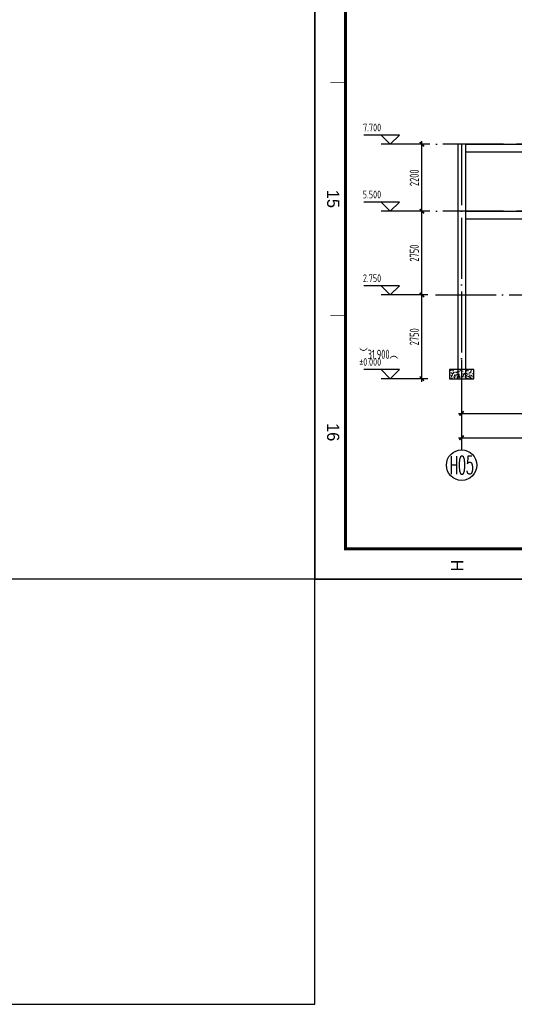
# Model space of a CAD drawing. Extents: x -294221 to 474257, y -25219 to 114942.
# Tile 30 of 70: x 6709 to 22967, y -25219 to 7124. Entities that reach past the tile are written whole.
import ezdxf
from ezdxf.enums import TextEntityAlignment as Align

# ---------------------------------------------------------------- set-up
doc = ezdxf.new("R2010")
doc.units = 0
doc.header["$LTSCALE"] = 1000
doc.linetypes.add('DOTE', pattern=[2.42, 2, -0.2, 0.02, -0.2])
for name, color, linetype in [('1-ZHMH-图名', 7, 'Continuous'), ('AXIS', 7, 'Continuous'), ('AXIS_DIM', 3, 'Continuous'), ('AXIS_NUM', 7, 'Continuous'), ('BORDER', 7, 'Continuous'), ('DIM', 3, 'Continuous'), ('gj2', 4, 'Continuous'), ('text', 7, 'Continuous'), ('THIN', 7, 'Continuous'), ('柱构件', 2, 'Continuous')]:
    doc.layers.add(name, color=color, linetype=linetype)
doc.styles.add('QC_宋体', font='txt')
doc.styles.add('TSSD_Axis', font='complex.shx', dxfattribs={"width": 0.7, "bigfont": 'hztxt.shx'})
doc.styles.add('TSSD_Dimension', font='tssdeng.shx', dxfattribs={"width": 0.7, "bigfont": 'hztxt.shx'})
doc.styles.add('TSSD_Label', font='tssdeng.shx', dxfattribs={"width": 0.7, "bigfont": 'hztxt.shx'})
doc.styles.add('TSSD_Rein', font='Tssdeng.shx', dxfattribs={"width": 0.7, "bigfont": '@@tssdchn.shx'})
doc.dimstyles.new('TSSD_100_100$0', dxfattribs={"dimtxt": 300, "dimasz": 100, "dimexe": 100, "dimexo": 250, "dimgap": 100, "dimtad": 1, "dimdec": 0, "dimrnd": 0.001, "dimzin": 0, "dimdsep": 46, "dimtxsty": 'TSSD_Dimension', "dimblk": 'ARCHTICK', "dimcen": 0, "dimdle": 100, "dimclrt": 7, "dimadec": 0, "dimazin": 0, "dimtfac": 1, "dimtdec": 0, "dimtix": 1, "dimtmove": 2, "dimatfit": 3, "dimldrblk": 'ARCHTICK', "dimfxl": 0, "dimtolj": 1, "dimtzin": 0, "dimarcsym": 0})

# ---------------------------------------------------------------- blocks, each defined once
blk = doc.blocks.new('_ArchTick')
at = {"color": 0, "linetype": 'ByBlock', "const_width": 0.5}
blk.add_lwpolyline([(-0.71, -0.71), (0.71, 0.71)], dxfattribs=at)
blk = doc.blocks.new('*D249')
at = {"layer": 'Defpoints', "color": 0}
for p in [(19929, 3032), (20374, 3032), (20374, 832)]:
    blk.add_point(p, dxfattribs=at)
at = {"layer": 'DIM', "color": 0, "lineweight": -2}
for p, q in [((20124, 3032), (19829, 3032)), ((19929, 732), (19929, 3132)), ((20124, 832), (19829, 832))]:
    blk.add_line(p, q, dxfattribs=at)
at = {"layer": 'DIM', "color": 0, "lineweight": -2, "xscale": 99.99999810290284, "yscale": 99.99999810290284, "zscale": 99.99999810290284}
for p, rotation in [((19929, 3032), 90), ((19929, 832), 270)]:
    blk.add_blockref('_ArchTick', p, dxfattribs=dict(at, rotation=rotation))
at = {"layer": 'DIM', "color": 7, "insert": (19679, 1932), "char_height": 300, "attachment_point": 5, "rotation": 90, "style": 'TSSD_Dimension'}
blk.add_mtext('\\A1;2200', dxfattribs=at)
blk = doc.blocks.new('*D250')
at = {"layer": 'Defpoints', "color": 0}
for p in [(19929, 832), (20374, 832), (20374, -1918)]:
    blk.add_point(p, dxfattribs=at)
at = {"layer": 'DIM', "color": 0, "lineweight": -2}
for p, q in [((20124, 832), (19829, 832)), ((19929, -2018), (19929, 932)), ((20124, -1918), (19829, -1918))]:
    blk.add_line(p, q, dxfattribs=at)
at = {"layer": 'DIM', "color": 0, "lineweight": -2, "xscale": 99.99999810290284, "yscale": 99.99999810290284, "zscale": 99.99999810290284}
for p, rotation in [((19929, 832), 90), ((19929, -1918), 270)]:
    blk.add_blockref('_ArchTick', p, dxfattribs=dict(at, rotation=rotation))
at = {"layer": 'DIM', "color": 7, "insert": (19679, -543), "char_height": 300, "attachment_point": 5, "rotation": 90, "style": 'TSSD_Dimension'}
blk.add_mtext('\\A1;2750', dxfattribs=at)
blk = doc.blocks.new('*D251')
at = {"layer": 'Defpoints', "color": 0}
for p in [(19929, -1918), (20374, -1918), (20374, -4668)]:
    blk.add_point(p, dxfattribs=at)
at = {"layer": 'DIM', "color": 0, "lineweight": -2}
for p, q in [((20124, -1918), (19829, -1918)), ((19929, -4768), (19929, -1818)), ((20124, -4668), (19829, -4668))]:
    blk.add_line(p, q, dxfattribs=at)
at = {"layer": 'DIM', "color": 0, "lineweight": -2, "xscale": 99.99999810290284, "yscale": 99.99999810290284, "zscale": 99.99999810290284}
for p, rotation in [((19929, -1918), 90), ((19929, -4668), 270)]:
    blk.add_blockref('_ArchTick', p, dxfattribs=dict(at, rotation=rotation))
at = {"layer": 'DIM', "color": 7, "insert": (19679, -3293), "char_height": 300, "attachment_point": 5, "rotation": 90, "style": 'TSSD_Dimension'}
blk.add_mtext('\\A1;2750', dxfattribs=at)
blk = doc.blocks.new('ts_axno')
at = {"color": 0, "linetype": 'ByBlock', "lineweight": -2}
blk.add_circle((0, 0), 0.5, dxfattribs=at)
at = {"color": 0, "linetype": 'ByBlock', "lineweight": -2, "style": 'TSSD_Axis', "width": 0.7}
blk.add_attdef('A', text='', height=0.6, dxfattribs=at).set_placement((0, 0), align=Align.MIDDLE_CENTER)
blk = doc.blocks.new('*D258')
at = {"layer": 'AXIS_DIM', "color": 0, "lineweight": -2}
for p, q in [((21234, -4297), (21234, -6708)), ((48234, -4297), (48234, -6708)), ((21134, -6608), (48334, -6608))]:
    blk.add_line(p, q, dxfattribs=at)
at = {"layer": 'Defpoints', "color": 0}
for p in [(21234, -4047), (48234, -4047), (48234, -6608)]:
    blk.add_point(p, dxfattribs=at)
at = {"layer": 'AXIS_DIM', "color": 0, "lineweight": -2, "xscale": 99.99999810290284, "yscale": 99.99999810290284, "zscale": 99.99999810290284, "rotation": 180}
blk.add_blockref('_ArchTick', (21234, -6608), dxfattribs=at)
at = {"layer": 'AXIS_DIM', "color": 0, "lineweight": -2, "xscale": 99.99999810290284, "yscale": 99.99999810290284, "zscale": 99.99999810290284}
blk.add_blockref('_ArchTick', (48234, -6608), dxfattribs=at)
at = {"layer": 'AXIS_DIM', "color": 7, "insert": (34734, -6358), "char_height": 300, "attachment_point": 5, "style": 'TSSD_Dimension'}
blk.add_mtext('\\A1;27000', dxfattribs=at)
blk = doc.blocks.new('*D261')
at = {"layer": 'Defpoints', "color": 0}
for p in [(21234, -4047), (27234, -4047), (27234, -5808)]:
    blk.add_point(p, dxfattribs=at)
at = {"layer": 'DIM', "color": 0, "lineweight": -2}
for p, q in [((21234, -4297), (21234, -5908)), ((27234, -4297), (27234, -5908)), ((21134, -5808), (27334, -5808))]:
    blk.add_line(p, q, dxfattribs=at)
at = {"layer": 'DIM', "color": 0, "lineweight": -2, "xscale": 99.99999810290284, "yscale": 99.99999810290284, "zscale": 99.99999810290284, "rotation": 180}
blk.add_blockref('_ArchTick', (21234, -5808), dxfattribs=at)
at = {"layer": 'DIM', "color": 0, "lineweight": -2, "xscale": 99.99999810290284, "yscale": 99.99999810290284, "zscale": 99.99999810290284}
blk.add_blockref('_ArchTick', (27234, -5808), dxfattribs=at)
at = {"layer": 'DIM', "color": 7, "insert": (24234, -5558), "char_height": 300, "attachment_point": 5, "style": 'TSSD_Dimension'}
blk.add_mtext('\\A1;6000', dxfattribs=at)
blk = doc.blocks.new('A1+0.5E图框')
for points, const_width in [([(0, 0), (1261, 0), (1261, 594), (0, 594)], 0.5), ([(25, 10), (1251, 10), (1251, 584), (25, 584)], 1)]:
    blk.add_lwpolyline(points, close=True, dxfattribs=dict(const_width=const_width))
at = {"const_width": 0.2}
for points in [[(1097.75, 10), (1097.75, 5)], [(1174.38, 10), (1174.38, 5)]]:
    blk.add_lwpolyline(points, dxfattribs=at)
at = {"style": 'QC_宋体'}
for s, p in [('H', (1256.5, 46.71)), ('15', (1136.06, 6)), ('16', (1212.69, 6))]:
    blk.add_text(s, height=4, dxfattribs=at).set_placement(p, align=Align.MIDDLE_CENTER)

msp = doc.modelspace()

# ---------------------------------------------------------------- hatches: boundary and pattern name
at = {"layer": 'AXIS_NUM'}
h = msp.add_hatch(dxfattribs=at)
h.set_pattern_fill('AR-CONC', color=256)
h.set_pattern_definition([(50, (874.06, 57588.4), (182.18467, -15.9391), [19.05, -209.55]), (355, (874.06, 57588.4), (-35.2428, 191.05664), [15.24, -167.64]), (100.451, (889.24, 57587.07), (146.9425, 175.1167), [16.19, -178.09]), (46.1842, (874.06, 57639.2), (271.079, -42.0423), [28.575, -314.325]), (96.6356, (896.65, 57635.7), (237.4042, 247.4256), [24.285, -267.135]), (351.184, (874.06, 57639.2), (237.4046, 247.4251), [22.86, -251.46]), (21, (899.46, 57626.5), (151.61488, -102.2655), [19.05, -209.55]), (326, (899.46, 57626.5), (61.80203, 184.18796), [15.24, -167.64]), (71.4514, (912.1, 57617.98), (213.4165, 81.92286), [16.19, -178.09]), (37.5, (874.06, 57588.4), (3.0886, 84.55504), [0, -165.608, 0, -170.18, 0, -168.275]), (7.5, (874.06, 57588.4), (66.81966, 100.18057), [0, -97.028, 0, -161.798, 0, -64.135]), (327.5, (817.417, 57588.4), (135.59059, -5.728744), [0, -63.5, 0, -198.12, 0, -262.89]), (317.5, (792.02, 57588.4), (148.12918, 25.4265), [0, -82.55, 0, -131.572, 0, -186.69])])
h.paths.add_polyline_path([(20834.188, -4667.731), (21634.188, -4667.731), (21634.188, -4367.731), (20834.188, -4367.731)])

# ---------------------------------------------------------------- linework, layer by layer
at = {"layer": '1-ZHMH-图名'}
msp.add_lwpolyline([(16414.523, -11257.991), (910.104, -11257.991), (910.104, -25219.364), (16414.523, -25219.364)], close=True, dxfattribs=at)
at = {"layer": 'AXIS', "color": 1, "linetype": 'DOTE'}
for p, q in [((49234.188, 3032.269, -4116055.186), (19793.566, 3032.269, -4116055.186)), ((21234.188, 3032.269, -4116055.186), (21234.188, -4667.731, -4116055.186)), ((49234.188, 832.269, -4116055.186), (19793.566, 832.269, -4116055.186)), ((20374.077, -1917.731, -4116055.186), (49245.354, -1917.731, -4116055.186))]:
    msp.add_line(p, q, dxfattribs=at)
at = {"layer": 'AXIS_NUM'}
msp.add_line((21234.189, -4047.104, -4116055.186), (21234.189, -7008.13, -4116055.186), dxfattribs=at)
at = {"layer": 'AXIS_NUM', "elevation": -4116055.186}
msp.add_lwpolyline([(20834.188, -4667.731), (21634.188, -4667.731), (21634.188, -4367.731), (20834.188, -4367.731)], close=True, dxfattribs=at)
at = {"layer": 'BORDER'}
msp.add_lwpolyline([(16414.523, -11257.991), (16414.523, 114942.009), (75814.523, 114942.009), (75814.523, -11257.991)], close=True, dxfattribs=at)
at = {"layer": 'BORDER', "const_width": 50}
msp.add_lwpolyline([(17414.523, -10257.991), (17414.523, 112442.009), (74814.523, 112442.009), (74814.523, -10257.991)], close=True, dxfattribs=at)
at = {"layer": 'gj2'}
for p, q in [((21359.188, 3032.269, -4116055.186), (30359.188, 3032.269, -4116055.186)), ((21359.188, 2782.269, -4116055.186), (27109.188, 2782.269, -4116055.186)), ((21359.188, 832.269, -4116055.186), (27109.188, 832.269, -4116055.186)), ((21359.188, 582.269, -4116055.186), (27109.188, 582.269, -4116055.186))]:
    msp.add_line(p, q, dxfattribs=at)
at = {"layer": 'THIN'}
for p, q in [((18590.789, 3332.269, -4116055.186), (18025.405, 3332.269, -4116055.186)), ((18890.789, 3032.269, -4116055.186), (18590.789, 3332.269, -4116055.186)), ((19190.789, 3332.269, -4116055.186), (18590.789, 3332.269, -4116055.186)), ((18890.789, 3032.269, -4116055.186), (19190.789, 3332.269, -4116055.186)), ((19929.107, 3032.269, -4116055.186), (18590.789, 3032.269, -4116055.186)), ((18890.789, 3032.269, -4116055.186), (18890.789, 3032.269, -4116055.186)), ((18590.789, 1132.269, -4116055.186), (18025.405, 1132.269, -4116055.186)), ((18890.789, 832.269, -4116055.186), (18590.789, 1132.269, -4116055.186)), ((19190.789, 1132.269, -4116055.186), (18590.789, 1132.269, -4116055.186)), ((18890.789, 832.269, -4116055.186), (19190.789, 1132.269, -4116055.186)), ((19929.107, 832.269, -4116055.186), (18590.789, 832.269, -4116055.186)), ((18890.789, 832.269, -4116055.186), (18890.789, 832.269, -4116055.186)), ((18590.789, -1617.731, -4116055.186), (18025.405, -1617.731, -4116055.186)), ((18890.789, -1917.731, -4116055.186), (18590.789, -1617.731, -4116055.186)), ((19190.789, -1617.731, -4116055.186), (18590.789, -1617.731, -4116055.186)), ((19929.107, -1917.731, -4116055.186), (18590.789, -1917.731, -4116055.186)), ((18890.789, -1917.731, -4116055.186), (19190.789, -1617.731, -4116055.186)), ((18890.789, -1917.731, -4116055.186), (18890.789, -1917.731, -4116055.186)), ((18590.789, -4367.731, -4116055.186), (18025.405, -4367.731, -4116055.186)), ((18890.789, -4667.731, -4116055.186), (18590.789, -4367.731, -4116055.186)), ((19190.789, -4367.731, -4116055.186), (18590.789, -4367.731, -4116055.186)), ((18890.789, -4667.731, -4116055.186), (19190.789, -4367.731, -4116055.186)), ((19929.107, -4667.731, -4116055.186), (18590.789, -4667.731, -4116055.186)), ((18890.789, -4667.731, -4116055.186), (18890.789, -4667.731, -4116055.186))]:
    msp.add_line(p, q, dxfattribs=at)
at = {"layer": '柱构件'}
for p, q in [((21109.188, 3032.269, -4116055.186), (21109.188, -4667.731, -4116055.186)), ((21359.188, 3032.269, -4116055.186), (21359.188, -4667.731, -4116055.186))]:
    msp.add_line(p, q, dxfattribs=at)

# ---------------------------------------------------------------- block references
at = {"xscale": 100, "yscale": 100, "zscale": 100, "rotation": 270}
msp.add_blockref('A1+0.5E图框', (16414.523, 114842.009), dxfattribs=at)
at = {"layer": 'AXIS_NUM'}
ref = msp.add_blockref('ts_axno', (21234.189, -7508.13, -4116055.186), dxfattribs=dict(at, xscale=999.9999810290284, yscale=999.9999810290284, zscale=999.9999810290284))
ref.add_attrib('A1', 'H05', dxfattribs={"height": 600, "style": 'TSSD_Axis', "width": 0.5}).set_placement((21234.189, -7508.13, -4116055.186), align=Align.MIDDLE_CENTER)

# ---------------------------------------------------------------- texts
at = {"layer": 'text', "color": 2, "style": 'TSSD_Rein', "width": 0.7}
msp.add_text('（31.900）', height=300, dxfattribs=at).set_placement((17872.178, -4016.836, -4116055.186))
at = {"layer": 'THIN', "style": 'TSSD_Label', "width": 0.7}
for s, p in [('7.700', (18590.789, 3382.269, -4116055.186)), ('5.500', (18590.789, 1182.269, -4116055.186)), ('2.750', (18590.789, -1567.731, -4116055.186)), ('±0.000', (18590.789, -4317.731, -4116055.186))]:
    msp.add_text(s, height=250, dxfattribs=at).set_placement(p, align=Align.BOTTOM_RIGHT)

# ---------------------------------------------------------------- dimensions: what is measured, and where the dimension line sits
at = {"layer": 'AXIS_DIM'}
dim = msp.add_linear_dim(base=(48234.188, -6608.13, -4116055.186), p1=(21234.189, -4047.104, -4116055.186), p2=(48234.188, -4047.104, -4116055.186), angle=180, dimstyle='TSSD_100_100$0', override={"dimscale": 1, "dimlfac": 1}, dxfattribs=at)
dim.commit()
dim.dimension.update_dxf_attribs({"geometry": '*D258', "text_midpoint": (34734.188, -6358.13, -4116055.186)})
at = {"layer": 'DIM'}
for p1, p2, picture, middle in [((20374.077, 832.269, -4116055.186), (20374.077, 3032.269, -4116055.186), '*D249', (19679.107, 1932.269, -4116055.186)), ((20374.077, -1917.731, -4116055.186), (20374.077, 832.269, -4116055.186), '*D250', (19679.107, -542.731, -4116055.186)), ((20374.077, -4667.731, -4116055.186), (20374.077, -1917.731, -4116055.186), '*D251', (19679.107, -3292.731, -4116055.186))]:
    dim = msp.add_aligned_dim(p1=p1, p2=p2, distance=444.97, dimstyle='TSSD_100_100$0', override={"dimscale": 1, "dimlfac": 1}, dxfattribs=at)
    dim.commit()
    dim.dimension.update_dxf_attribs({"geometry": picture, "text_midpoint": middle})
dim = msp.add_linear_dim(base=(27234.188, -5808.13, -4116055.186), p1=(21234.189, -4047.104, -4116055.186), p2=(27234.188, -4047.104, -4116055.186), angle=180, dimstyle='TSSD_100_100$0', override={"dimscale": 1, "dimlfac": 1}, dxfattribs=at)
dim.commit()
dim.dimension.update_dxf_attribs({"geometry": '*D261', "text_midpoint": (24234.188, -5558.13, -4116055.186)})

doc.saveas('drawing.dxf')
